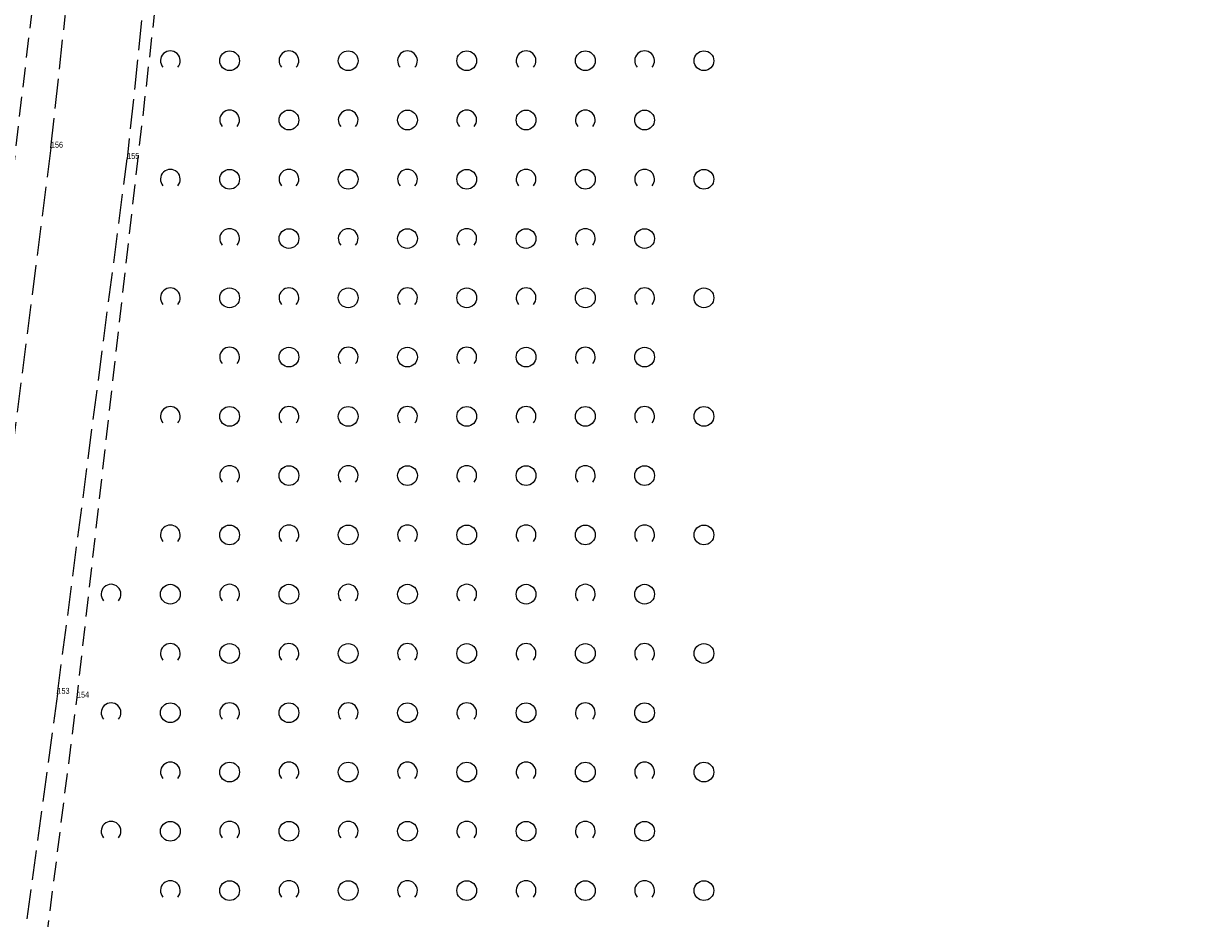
# Model space of a CAD drawing. Header units: metres. Extents: x 5550599 to 5555211, y 5707845 to 5713518.
# Tile 17 of 31: x 5555114 to 5555174, y 5708380 to 5708426. Entities that reach past the tile are written whole.
import ezdxf

# ---------------------------------------------------------------- set-up
doc = ezdxf.new("R2010")
doc.units = ezdxf.units.M
doc.header["$MEASUREMENT"] = 0
doc.linetypes.add('2 1', pattern=[3, 2, -1])
doc.linetypes.add('3 1', pattern=[4, 3, -1])
for name, color, linetype, lineweight in [('EGBADR_O - Numer porządkowy', 7, 'Continuous', 15), ('OTKJ - Jezdnia', 7, 'Continuous', 15), ('OTZK - Zadrzewienie lub zakrzewienie', 7, 'Continuous', 15)]:
    doc.layers.add(name, color=color, linetype=linetype, lineweight=lineweight)
doc.styles.add('MapaZas', font='arial.ttf', dxfattribs={"width": 0.87, "height": 0.9})

# ---------------------------------------------------------------- blocks, each defined once
blk = doc.blocks.new('OTZK_1241')
at = {"layer": 'OTZK - Zadrzewienie lub zakrzewienie', "color": 7, "linetype": 'Continuous', "lineweight": 18}
blk.add_circle((3, 0), 1, dxfattribs=at)
blk.add_arc((-3, 0), 1, 318.5904, 221.4096, dxfattribs=at)
blk = doc.blocks.new('OTZK_1242')
at = {"layer": 'OTZK - Zadrzewienie lub zakrzewienie', "color": 7, "linetype": 'Continuous', "lineweight": 18}
blk.add_circle((3, 0), 1, dxfattribs=at)
blk.add_arc((-3, 0), 1, 318.5904, 221.4096, dxfattribs=at)
blk = doc.blocks.new('OTZK_1243')
at = {"layer": 'OTZK - Zadrzewienie lub zakrzewienie', "color": 7, "linetype": 'Continuous', "lineweight": 18}
blk.add_circle((3, 0), 1, dxfattribs=at)
blk.add_arc((-3, 0), 1, 318.5904, 221.4096, dxfattribs=at)
blk = doc.blocks.new('OTZK_1244')
at = {"layer": 'OTZK - Zadrzewienie lub zakrzewienie', "color": 7, "linetype": 'Continuous', "lineweight": 18}
blk.add_circle((3, 0), 1, dxfattribs=at)
blk.add_arc((-3, 0), 1, 318.5904, 221.4096, dxfattribs=at)
blk = doc.blocks.new('OTZK_1245')
at = {"layer": 'OTZK - Zadrzewienie lub zakrzewienie', "color": 7, "linetype": 'Continuous', "lineweight": 18}
blk.add_circle((3, 0), 1, dxfattribs=at)
blk.add_arc((-3, 0), 1, 318.5904, 221.4096, dxfattribs=at)
blk = doc.blocks.new('OTZK_1246')
at = {"layer": 'OTZK - Zadrzewienie lub zakrzewienie', "color": 7, "linetype": 'Continuous', "lineweight": 18}
blk.add_circle((3, 0), 1, dxfattribs=at)
blk.add_arc((-3, 0), 1, 318.5904, 221.4096, dxfattribs=at)
blk = doc.blocks.new('OTZK_1247')
at = {"layer": 'OTZK - Zadrzewienie lub zakrzewienie', "color": 7, "linetype": 'Continuous', "lineweight": 18}
blk.add_circle((3, 0), 1, dxfattribs=at)
blk.add_arc((-3, 0), 1, 318.5904, 221.4096, dxfattribs=at)
blk = doc.blocks.new('OTZK_1248')
at = {"layer": 'OTZK - Zadrzewienie lub zakrzewienie', "color": 7, "linetype": 'Continuous', "lineweight": 18}
blk.add_circle((3, 0), 1, dxfattribs=at)
blk.add_arc((-3, 0), 1, 318.5904, 221.4096, dxfattribs=at)
blk = doc.blocks.new('OTZK_1249')
at = {"layer": 'OTZK - Zadrzewienie lub zakrzewienie', "color": 7, "linetype": 'Continuous', "lineweight": 18}
blk.add_circle((3, 0), 1, dxfattribs=at)
blk.add_arc((-3, 0), 1, 318.5904, 221.4096, dxfattribs=at)
blk = doc.blocks.new('OTZK_1250')
at = {"layer": 'OTZK - Zadrzewienie lub zakrzewienie', "color": 7, "linetype": 'Continuous', "lineweight": 18}
blk.add_circle((3, 0), 1, dxfattribs=at)
blk.add_arc((-3, 0), 1, 318.5904, 221.4096, dxfattribs=at)
blk = doc.blocks.new('OTZK_1251')
at = {"layer": 'OTZK - Zadrzewienie lub zakrzewienie', "color": 7, "linetype": 'Continuous', "lineweight": 18}
blk.add_circle((3, 0), 1, dxfattribs=at)
blk.add_arc((-3, 0), 1, 318.5904, 221.4096, dxfattribs=at)
blk = doc.blocks.new('OTZK_1252')
at = {"layer": 'OTZK - Zadrzewienie lub zakrzewienie', "color": 7, "linetype": 'Continuous', "lineweight": 18}
blk.add_circle((3, 0), 1, dxfattribs=at)
blk.add_arc((-3, 0), 1, 318.5904, 221.4096, dxfattribs=at)
blk = doc.blocks.new('OTZK_1253')
at = {"layer": 'OTZK - Zadrzewienie lub zakrzewienie', "color": 7, "linetype": 'Continuous', "lineweight": 18}
blk.add_circle((3, 0), 1, dxfattribs=at)
blk.add_arc((-3, 0), 1, 318.5904, 221.4096, dxfattribs=at)
blk = doc.blocks.new('OTZK_1254')
at = {"layer": 'OTZK - Zadrzewienie lub zakrzewienie', "color": 7, "linetype": 'Continuous', "lineweight": 18}
blk.add_circle((3, 0), 1, dxfattribs=at)
blk.add_arc((-3, 0), 1, 318.5904, 221.4096, dxfattribs=at)
blk = doc.blocks.new('OTZK_1255')
at = {"layer": 'OTZK - Zadrzewienie lub zakrzewienie', "color": 7, "linetype": 'Continuous', "lineweight": 18}
blk.add_circle((3, 0), 1, dxfattribs=at)
blk.add_arc((-3, 0), 1, 318.5904, 221.4096, dxfattribs=at)
blk = doc.blocks.new('OTZK_1256')
at = {"layer": 'OTZK - Zadrzewienie lub zakrzewienie', "color": 7, "linetype": 'Continuous', "lineweight": 18}
blk.add_circle((3, 0), 1, dxfattribs=at)
blk.add_arc((-3, 0), 1, 318.5904, 221.4096, dxfattribs=at)
blk = doc.blocks.new('OTZK_1257')
at = {"layer": 'OTZK - Zadrzewienie lub zakrzewienie', "color": 7, "linetype": 'Continuous', "lineweight": 18}
blk.add_circle((3, 0), 1, dxfattribs=at)
blk.add_arc((-3, 0), 1, 318.5904, 221.4096, dxfattribs=at)
blk = doc.blocks.new('OTZK_1258')
at = {"layer": 'OTZK - Zadrzewienie lub zakrzewienie', "color": 7, "linetype": 'Continuous', "lineweight": 18}
blk.add_circle((3, 0), 1, dxfattribs=at)
blk.add_arc((-3, 0), 1, 318.5904, 221.4096, dxfattribs=at)
blk = doc.blocks.new('OTZK_1259')
at = {"layer": 'OTZK - Zadrzewienie lub zakrzewienie', "color": 7, "linetype": 'Continuous', "lineweight": 18}
blk.add_circle((3, 0), 1, dxfattribs=at)
blk.add_arc((-3, 0), 1, 318.5904, 221.4096, dxfattribs=at)
blk = doc.blocks.new('OTZK_1260')
at = {"layer": 'OTZK - Zadrzewienie lub zakrzewienie', "color": 7, "linetype": 'Continuous', "lineweight": 18}
blk.add_circle((3, 0), 1, dxfattribs=at)
blk.add_arc((-3, 0), 1, 318.5904, 221.4096, dxfattribs=at)
blk = doc.blocks.new('OTZK_1261')
at = {"layer": 'OTZK - Zadrzewienie lub zakrzewienie', "color": 7, "linetype": 'Continuous', "lineweight": 18}
blk.add_circle((3, 0), 1, dxfattribs=at)
blk.add_arc((-3, 0), 1, 318.5904, 221.4096, dxfattribs=at)
blk = doc.blocks.new('OTZK_1262')
at = {"layer": 'OTZK - Zadrzewienie lub zakrzewienie', "color": 7, "linetype": 'Continuous', "lineweight": 18}
blk.add_circle((3, 0), 1, dxfattribs=at)
blk.add_arc((-3, 0), 1, 318.5904, 221.4096, dxfattribs=at)
blk = doc.blocks.new('OTZK_1263')
at = {"layer": 'OTZK - Zadrzewienie lub zakrzewienie', "color": 7, "linetype": 'Continuous', "lineweight": 18}
blk.add_circle((3, 0), 1, dxfattribs=at)
blk.add_arc((-3, 0), 1, 318.5904, 221.4096, dxfattribs=at)
blk = doc.blocks.new('OTZK_1264')
at = {"layer": 'OTZK - Zadrzewienie lub zakrzewienie', "color": 7, "linetype": 'Continuous', "lineweight": 18}
blk.add_circle((3, 0), 1, dxfattribs=at)
blk.add_arc((-3, 0), 1, 318.5904, 221.4096, dxfattribs=at)
blk = doc.blocks.new('OTZK_1265')
at = {"layer": 'OTZK - Zadrzewienie lub zakrzewienie', "color": 7, "linetype": 'Continuous', "lineweight": 18}
blk.add_circle((3, 0), 1, dxfattribs=at)
blk.add_arc((-3, 0), 1, 318.5904, 221.4096, dxfattribs=at)
blk = doc.blocks.new('OTZK_1266')
at = {"layer": 'OTZK - Zadrzewienie lub zakrzewienie', "color": 7, "linetype": 'Continuous', "lineweight": 18}
blk.add_circle((3, 0), 1, dxfattribs=at)
blk.add_arc((-3, 0), 1, 318.5904, 221.4096, dxfattribs=at)
blk = doc.blocks.new('OTZK_1267')
at = {"layer": 'OTZK - Zadrzewienie lub zakrzewienie', "color": 7, "linetype": 'Continuous', "lineweight": 18}
blk.add_circle((3, 0), 1, dxfattribs=at)
blk.add_arc((-3, 0), 1, 318.5904, 221.4096, dxfattribs=at)
blk = doc.blocks.new('OTZK_1268')
at = {"layer": 'OTZK - Zadrzewienie lub zakrzewienie', "color": 7, "linetype": 'Continuous', "lineweight": 18}
blk.add_circle((3, 0), 1, dxfattribs=at)
blk.add_arc((-3, 0), 1, 318.5904, 221.4096, dxfattribs=at)
blk = doc.blocks.new('OTZK_1269')
at = {"layer": 'OTZK - Zadrzewienie lub zakrzewienie', "color": 7, "linetype": 'Continuous', "lineweight": 18}
blk.add_circle((3, 0), 1, dxfattribs=at)
blk.add_arc((-3, 0), 1, 318.5904, 221.4096, dxfattribs=at)
blk = doc.blocks.new('OTZK_1270')
at = {"layer": 'OTZK - Zadrzewienie lub zakrzewienie', "color": 7, "linetype": 'Continuous', "lineweight": 18}
blk.add_circle((3, 0), 1, dxfattribs=at)
blk.add_arc((-3, 0), 1, 318.5904, 221.4096, dxfattribs=at)
blk = doc.blocks.new('OTZK_1271')
at = {"layer": 'OTZK - Zadrzewienie lub zakrzewienie', "color": 7, "linetype": 'Continuous', "lineweight": 18}
blk.add_circle((3, 0), 1, dxfattribs=at)
blk.add_arc((-3, 0), 1, 318.5904, 221.4096, dxfattribs=at)
blk = doc.blocks.new('OTZK_1272')
at = {"layer": 'OTZK - Zadrzewienie lub zakrzewienie', "color": 7, "linetype": 'Continuous', "lineweight": 18}
blk.add_circle((3, 0), 1, dxfattribs=at)
blk.add_arc((-3, 0), 1, 318.5904, 221.4096, dxfattribs=at)
blk = doc.blocks.new('OTZK_1273')
at = {"layer": 'OTZK - Zadrzewienie lub zakrzewienie', "color": 7, "linetype": 'Continuous', "lineweight": 18}
blk.add_circle((3, 0), 1, dxfattribs=at)
blk.add_arc((-3, 0), 1, 318.5904, 221.4096, dxfattribs=at)
blk = doc.blocks.new('OTZK_1274')
at = {"layer": 'OTZK - Zadrzewienie lub zakrzewienie', "color": 7, "linetype": 'Continuous', "lineweight": 18}
blk.add_circle((3, 0), 1, dxfattribs=at)
blk.add_arc((-3, 0), 1, 318.5904, 221.4096, dxfattribs=at)
blk = doc.blocks.new('OTZK_1275')
at = {"layer": 'OTZK - Zadrzewienie lub zakrzewienie', "color": 7, "linetype": 'Continuous', "lineweight": 18}
blk.add_circle((3, 0), 1, dxfattribs=at)
blk.add_arc((-3, 0), 1, 318.5904, 221.4096, dxfattribs=at)
blk = doc.blocks.new('OTZK_1276')
at = {"layer": 'OTZK - Zadrzewienie lub zakrzewienie', "color": 7, "linetype": 'Continuous', "lineweight": 18}
blk.add_circle((3, 0), 1, dxfattribs=at)
blk.add_arc((-3, 0), 1, 318.5904, 221.4096, dxfattribs=at)
blk = doc.blocks.new('OTZK_1277')
at = {"layer": 'OTZK - Zadrzewienie lub zakrzewienie', "color": 7, "linetype": 'Continuous', "lineweight": 18}
blk.add_circle((3, 0), 1, dxfattribs=at)
blk.add_arc((-3, 0), 1, 318.5904, 221.4096, dxfattribs=at)
blk = doc.blocks.new('OTZK_1278')
at = {"layer": 'OTZK - Zadrzewienie lub zakrzewienie', "color": 7, "linetype": 'Continuous', "lineweight": 18}
blk.add_circle((3, 0), 1, dxfattribs=at)
blk.add_arc((-3, 0), 1, 318.5904, 221.4096, dxfattribs=at)
blk = doc.blocks.new('OTZK_1279')
at = {"layer": 'OTZK - Zadrzewienie lub zakrzewienie', "color": 7, "linetype": 'Continuous', "lineweight": 18}
blk.add_circle((3, 0), 1, dxfattribs=at)
blk.add_arc((-3, 0), 1, 318.5904, 221.4096, dxfattribs=at)
blk = doc.blocks.new('OTZK_1280')
at = {"layer": 'OTZK - Zadrzewienie lub zakrzewienie', "color": 7, "linetype": 'Continuous', "lineweight": 18}
blk.add_circle((3, 0), 1, dxfattribs=at)
blk.add_arc((-3, 0), 1, 318.5904, 221.4096, dxfattribs=at)
blk = doc.blocks.new('OTZK_1281')
at = {"layer": 'OTZK - Zadrzewienie lub zakrzewienie', "color": 7, "linetype": 'Continuous', "lineweight": 18}
blk.add_circle((3, 0), 1, dxfattribs=at)
blk.add_arc((-3, 0), 1, 318.5904, 221.4096, dxfattribs=at)
blk = doc.blocks.new('OTZK_1282')
at = {"layer": 'OTZK - Zadrzewienie lub zakrzewienie', "color": 7, "linetype": 'Continuous', "lineweight": 18}
blk.add_circle((3, 0), 1, dxfattribs=at)
blk.add_arc((-3, 0), 1, 318.5904, 221.4096, dxfattribs=at)
blk = doc.blocks.new('OTZK_1283')
at = {"layer": 'OTZK - Zadrzewienie lub zakrzewienie', "color": 7, "linetype": 'Continuous', "lineweight": 18}
blk.add_circle((3, 0), 1, dxfattribs=at)
blk.add_arc((-3, 0), 1, 318.5904, 221.4096, dxfattribs=at)
blk = doc.blocks.new('OTZK_1284')
at = {"layer": 'OTZK - Zadrzewienie lub zakrzewienie', "color": 7, "linetype": 'Continuous', "lineweight": 18}
blk.add_circle((3, 0), 1, dxfattribs=at)
blk.add_arc((-3, 0), 1, 318.5904, 221.4096, dxfattribs=at)
blk = doc.blocks.new('OTZK_1285')
at = {"layer": 'OTZK - Zadrzewienie lub zakrzewienie', "color": 7, "linetype": 'Continuous', "lineweight": 18}
blk.add_circle((3, 0), 1, dxfattribs=at)
blk.add_arc((-3, 0), 1, 318.5904, 221.4096, dxfattribs=at)
blk = doc.blocks.new('OTZK_1286')
at = {"layer": 'OTZK - Zadrzewienie lub zakrzewienie', "color": 7, "linetype": 'Continuous', "lineweight": 18}
blk.add_circle((3, 0), 1, dxfattribs=at)
blk.add_arc((-3, 0), 1, 318.5904, 221.4096, dxfattribs=at)
blk = doc.blocks.new('OTZK_1287')
at = {"layer": 'OTZK - Zadrzewienie lub zakrzewienie', "color": 7, "linetype": 'Continuous', "lineweight": 18}
blk.add_circle((3, 0), 1, dxfattribs=at)
blk.add_arc((-3, 0), 1, 318.5904, 221.4096, dxfattribs=at)
blk = doc.blocks.new('OTZK_1288')
at = {"layer": 'OTZK - Zadrzewienie lub zakrzewienie', "color": 7, "linetype": 'Continuous', "lineweight": 18}
blk.add_circle((3, 0), 1, dxfattribs=at)
blk.add_arc((-3, 0), 1, 318.5904, 221.4096, dxfattribs=at)
blk = doc.blocks.new('OTZK_1289')
at = {"layer": 'OTZK - Zadrzewienie lub zakrzewienie', "color": 7, "linetype": 'Continuous', "lineweight": 18}
blk.add_circle((3, 0), 1, dxfattribs=at)
blk.add_arc((-3, 0), 1, 318.5904, 221.4096, dxfattribs=at)
blk = doc.blocks.new('OTZK_1290')
at = {"layer": 'OTZK - Zadrzewienie lub zakrzewienie', "color": 7, "linetype": 'Continuous', "lineweight": 18}
blk.add_circle((3, 0), 1, dxfattribs=at)
blk.add_arc((-3, 0), 1, 318.5904, 221.4096, dxfattribs=at)
blk = doc.blocks.new('OTZK_1291')
at = {"layer": 'OTZK - Zadrzewienie lub zakrzewienie', "color": 7, "linetype": 'Continuous', "lineweight": 18}
blk.add_circle((3, 0), 1, dxfattribs=at)
blk.add_arc((-3, 0), 1, 318.5904, 221.4096, dxfattribs=at)
blk = doc.blocks.new('OTZK_1292')
at = {"layer": 'OTZK - Zadrzewienie lub zakrzewienie', "color": 7, "linetype": 'Continuous', "lineweight": 18}
blk.add_circle((3, 0), 1, dxfattribs=at)
blk.add_arc((-3, 0), 1, 318.5904, 221.4096, dxfattribs=at)
blk = doc.blocks.new('OTZK_1293')
at = {"layer": 'OTZK - Zadrzewienie lub zakrzewienie', "color": 7, "linetype": 'Continuous', "lineweight": 18}
blk.add_circle((3, 0), 1, dxfattribs=at)
blk.add_arc((-3, 0), 1, 318.5904, 221.4096, dxfattribs=at)
blk = doc.blocks.new('OTZK_1294')
at = {"layer": 'OTZK - Zadrzewienie lub zakrzewienie', "color": 7, "linetype": 'Continuous', "lineweight": 18}
blk.add_circle((3, 0), 1, dxfattribs=at)
blk.add_arc((-3, 0), 1, 318.5904, 221.4096, dxfattribs=at)
blk = doc.blocks.new('OTZK_1295')
at = {"layer": 'OTZK - Zadrzewienie lub zakrzewienie', "color": 7, "linetype": 'Continuous', "lineweight": 18}
blk.add_circle((3, 0), 1, dxfattribs=at)
blk.add_arc((-3, 0), 1, 318.5904, 221.4096, dxfattribs=at)
blk = doc.blocks.new('OTZK_1296')
at = {"layer": 'OTZK - Zadrzewienie lub zakrzewienie', "color": 7, "linetype": 'Continuous', "lineweight": 18}
blk.add_circle((3, 0), 1, dxfattribs=at)
blk.add_arc((-3, 0), 1, 318.5904, 221.4096, dxfattribs=at)
blk = doc.blocks.new('OTZK_1297')
at = {"layer": 'OTZK - Zadrzewienie lub zakrzewienie', "color": 7, "linetype": 'Continuous', "lineweight": 18}
blk.add_circle((3, 0), 1, dxfattribs=at)
blk.add_arc((-3, 0), 1, 318.5904, 221.4096, dxfattribs=at)
blk = doc.blocks.new('OTZK_1298')
at = {"layer": 'OTZK - Zadrzewienie lub zakrzewienie', "color": 7, "linetype": 'Continuous', "lineweight": 18}
blk.add_circle((3, 0), 1, dxfattribs=at)
blk.add_arc((-3, 0), 1, 318.5904, 221.4096, dxfattribs=at)
blk = doc.blocks.new('OTZK_1299')
at = {"layer": 'OTZK - Zadrzewienie lub zakrzewienie', "color": 7, "linetype": 'Continuous', "lineweight": 18}
blk.add_circle((3, 0), 1, dxfattribs=at)
blk.add_arc((-3, 0), 1, 318.5904, 221.4096, dxfattribs=at)
blk = doc.blocks.new('OTZK_1300')
at = {"layer": 'OTZK - Zadrzewienie lub zakrzewienie', "color": 7, "linetype": 'Continuous', "lineweight": 18}
blk.add_circle((3, 0), 1, dxfattribs=at)
blk.add_arc((-3, 0), 1, 318.5904, 221.4096, dxfattribs=at)
blk = doc.blocks.new('OTZK_1301')
at = {"layer": 'OTZK - Zadrzewienie lub zakrzewienie', "color": 7, "linetype": 'Continuous', "lineweight": 18}
blk.add_circle((3, 0), 1, dxfattribs=at)
blk.add_arc((-3, 0), 1, 318.5904, 221.4096, dxfattribs=at)
blk = doc.blocks.new('OTZK_1302')
at = {"layer": 'OTZK - Zadrzewienie lub zakrzewienie', "color": 7, "linetype": 'Continuous', "lineweight": 18}
blk.add_circle((3, 0), 1, dxfattribs=at)
blk.add_arc((-3, 0), 1, 318.5904, 221.4096, dxfattribs=at)
blk = doc.blocks.new('OTZK_1303')
at = {"layer": 'OTZK - Zadrzewienie lub zakrzewienie', "color": 7, "linetype": 'Continuous', "lineweight": 18}
blk.add_circle((3, 0), 1, dxfattribs=at)
blk.add_arc((-3, 0), 1, 318.5904, 221.4096, dxfattribs=at)
blk = doc.blocks.new('OTZK_1304')
at = {"layer": 'OTZK - Zadrzewienie lub zakrzewienie', "color": 7, "linetype": 'Continuous', "lineweight": 18}
blk.add_circle((3, 0), 1, dxfattribs=at)
blk.add_arc((-3, 0), 1, 318.5904, 221.4096, dxfattribs=at)
blk = doc.blocks.new('OTZK_1305')
at = {"layer": 'OTZK - Zadrzewienie lub zakrzewienie', "color": 7, "linetype": 'Continuous', "lineweight": 18}
blk.add_circle((3, 0), 1, dxfattribs=at)
blk.add_arc((-3, 0), 1, 318.5904, 221.4096, dxfattribs=at)
blk = doc.blocks.new('OTZK_1306')
at = {"layer": 'OTZK - Zadrzewienie lub zakrzewienie', "color": 7, "linetype": 'Continuous', "lineweight": 18}
blk.add_circle((3, 0), 1, dxfattribs=at)
blk.add_arc((-3, 0), 1, 318.5904, 221.4096, dxfattribs=at)
blk = doc.blocks.new('OTZK_1307')
at = {"layer": 'OTZK - Zadrzewienie lub zakrzewienie', "color": 7, "linetype": 'Continuous', "lineweight": 18}
blk.add_circle((3, 0), 1, dxfattribs=at)
blk.add_arc((-3, 0), 1, 318.5904, 221.4096, dxfattribs=at)
blk = doc.blocks.new('OTZK_1308')
at = {"layer": 'OTZK - Zadrzewienie lub zakrzewienie', "color": 7, "linetype": 'Continuous', "lineweight": 18}
blk.add_circle((3, 0), 1, dxfattribs=at)
blk.add_arc((-3, 0), 1, 318.5904, 221.4096, dxfattribs=at)
blk = doc.blocks.new('OTZK_1309')
at = {"layer": 'OTZK - Zadrzewienie lub zakrzewienie', "color": 7, "linetype": 'Continuous', "lineweight": 18}
blk.add_circle((3, 0), 1, dxfattribs=at)
blk.add_arc((-3, 0), 1, 318.5904, 221.4096, dxfattribs=at)
blk = doc.blocks.new('OTZK_1310')
at = {"layer": 'OTZK - Zadrzewienie lub zakrzewienie', "color": 7, "linetype": 'Continuous', "lineweight": 18}
blk.add_circle((3, 0), 1, dxfattribs=at)
blk.add_arc((-3, 0), 1, 318.5904, 221.4096, dxfattribs=at)
blk = doc.blocks.new('OTZK_1311')
at = {"layer": 'OTZK - Zadrzewienie lub zakrzewienie', "color": 7, "linetype": 'Continuous', "lineweight": 18}
blk.add_circle((3, 0), 1, dxfattribs=at)
blk.add_arc((-3, 0), 1, 318.5904, 221.4096, dxfattribs=at)
blk = doc.blocks.new('*U92')
at = {"layer": 'OTZK - Zadrzewienie lub zakrzewienie', "color": 7, "linetype": 'Continuous', "lineweight": 18, "xscale": 0.5, "yscale": 0.5, "zscale": 0.5}
for name, p in [('OTZK_1307', (6, 216)), ('OTZK_1308', (12, 216)), ('OTZK_1309', (18, 216)), ('OTZK_1310', (24, 216)), ('OTZK_1311', (30, 216)), ('OTZK_1303', (9, 213)), ('OTZK_1304', (15, 213)), ('OTZK_1305', (21, 213)), ('OTZK_1306', (27, 213)), ('OTZK_1298', (6, 210)), ('OTZK_1299', (12, 210)), ('OTZK_1300', (18, 210)), ('OTZK_1301', (24, 210)), ('OTZK_1302', (30, 210)), ('OTZK_1294', (9, 207)), ('OTZK_1295', (15, 207)), ('OTZK_1296', (21, 207)), ('OTZK_1297', (27, 207)), ('OTZK_1289', (6, 204)), ('OTZK_1290', (12, 204)), ('OTZK_1291', (18, 204)), ('OTZK_1292', (24, 204)), ('OTZK_1293', (30, 204)), ('OTZK_1285', (9, 201)), ('OTZK_1286', (15, 201)), ('OTZK_1287', (21, 201)), ('OTZK_1288', (27, 201)), ('OTZK_1280', (6, 198)), ('OTZK_1281', (12, 198)), ('OTZK_1282', (18, 198)), ('OTZK_1283', (24, 198)), ('OTZK_1284', (30, 198)), ('OTZK_1276', (9, 195)), ('OTZK_1277', (15, 195)), ('OTZK_1278', (21, 195)), ('OTZK_1279', (27, 195)), ('OTZK_1271', (6, 192)), ('OTZK_1272', (12, 192)), ('OTZK_1273', (18, 192)), ('OTZK_1274', (24, 192)), ('OTZK_1275', (30, 192)), ('OTZK_1266', (3, 189)), ('OTZK_1267', (9, 189)), ('OTZK_1268', (15, 189)), ('OTZK_1269', (21, 189)), ('OTZK_1270', (27, 189)), ('OTZK_1261', (6, 186)), ('OTZK_1262', (12, 186)), ('OTZK_1263', (18, 186)), ('OTZK_1264', (24, 186)), ('OTZK_1265', (30, 186)), ('OTZK_1256', (3, 183)), ('OTZK_1257', (9, 183)), ('OTZK_1258', (15, 183)), ('OTZK_1259', (21, 183)), ('OTZK_1260', (27, 183)), ('OTZK_1251', (6, 180)), ('OTZK_1252', (12, 180)), ('OTZK_1253', (18, 180)), ('OTZK_1254', (24, 180)), ('OTZK_1255', (30, 180)), ('OTZK_1246', (3, 177)), ('OTZK_1247', (9, 177)), ('OTZK_1248', (15, 177)), ('OTZK_1249', (21, 177)), ('OTZK_1250', (27, 177)), ('OTZK_1241', (6, 174)), ('OTZK_1242', (12, 174)), ('OTZK_1243', (18, 174)), ('OTZK_1244', (24, 174)), ('OTZK_1245', (30, 174))]:
    blk.add_blockref(name, p, dxfattribs=at)

msp = doc.modelspace()

# ---------------------------------------------------------------- linework, layer by layer
at = {"layer": 'OTKJ - Jezdnia', "color": 7, "linetype": '3 1', "lineweight": 18, "ltscale": 0.5}
for p, q in [((5555115.27, 5708419.31), (5555118.57, 5708449.85)), ((5555122.29, 5708449.62), (5555119.13, 5708418.74)), ((5555115.27, 5708419.31), (5555111.82, 5708392.34)), ((5555115.6, 5708391.67), (5555119.13, 5708418.74))]:
    msp.add_line(p, q, dxfattribs=at)
at = {"layer": 'OTKJ - Jezdnia', "color": 7, "linetype": '3 1', "lineweight": 18, "ltscale": 0.5, "flags": 128}
msp.add_lwpolyline([(5555115.6, 5708391.67), (5555109.93, 5708350), (5555109.19, 5708344.16), (5555106.68, 5708322.56)], dxfattribs=at)
at = {"layer": 'OTZK - Zadrzewienie lub zakrzewienie', "color": 7, "linetype": '2 1', "lineweight": 18, "ltscale": 0.5, "flags": 128}
for points in [[(5555081.745, 5708160.354), (5555083.58, 5708175.14), (5555090.61, 5708228.05), (5555095.95, 5708268.17), (5555099.63, 5708297.63), (5555105.42, 5708350.73), (5555110.33, 5708392.4), (5555117.11, 5708449.95), (5555122.26, 5708493.53), (5555122.14, 5708499.84), (5555119.13, 5708509.21), (5555115.37, 5708514.09), (5555111.93, 5708515.47)], [(5555173.837, 5707902.455), (5555164.29, 5707905.73), (5555159.091, 5707908.622), (5555155.541, 5707916.447), (5555151.685, 5707925.632), (5555145.765, 5707948.51), (5555137.31, 5707978.181), (5555127.744, 5708009.368), (5555118.953, 5708040.362), (5555109.685, 5708071.578), (5555100.023, 5708106.093), (5555094.674, 5708128.148), (5555091.27, 5708148.168), (5555090.03, 5708177.29), (5555091.77, 5708204.35), (5555101.03, 5708267.58), (5555104.68, 5708296.81), (5555108.29, 5708322.42), (5555111.36, 5708349.97), (5555116.59, 5708391.48), (5555123.17, 5708449.5), (5555128.57, 5708491.13), (5555130.5, 5708498.15), (5555132.5, 5708503.99), (5555136.11, 5708509.33), (5555145.33, 5708512.87)]]:
    msp.add_lwpolyline(points, dxfattribs=at)

# ---------------------------------------------------------------- block references
at = {"layer": 'OTZK - Zadrzewienie lub zakrzewienie', "color": 7, "linetype": 'Continuous', "lineweight": 18}
msp.add_blockref('*U92', (5555116.812, 5708207.712), dxfattribs=at)

# ---------------------------------------------------------------- texts
at = {"layer": 'EGBADR_O - Numer porządkowy', "color": 5, "linetype": 'Continuous', "lineweight": 18, "style": 'MapaZas', "width": 0.8}
for s, p in [('156', (5555115.27, 5708419.31)), ('155', (5555119.13, 5708418.74)), ('153', (5555115.6, 5708391.67)), ('154', (5555116.59, 5708391.48))]:
    msp.add_text(s, height=0.3, dxfattribs=at).set_placement(p)

doc.saveas('drawing.dxf')
